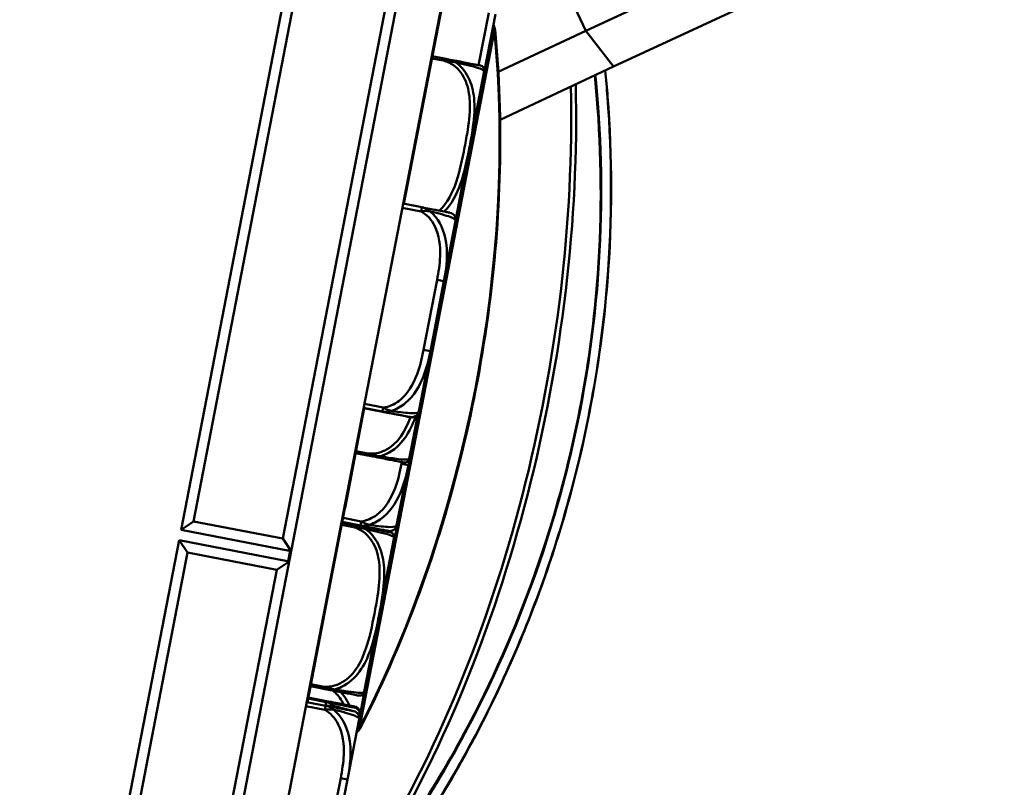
# Model space of a CAD drawing. Header units: inches. Extents: x 0.8 to 72.9, y -5.1 to 48.7.
# Tile 6 of 237: x 16.3 to 19.1, y 8.8 to 11. Entities that reach past the tile are written whole.
import ezdxf

# ---------------------------------------------------------------- set-up
doc = ezdxf.new("R2010")
doc.units = ezdxf.units.IN
doc.header["$MEASUREMENT"] = 0
for name, color, linetype, lineweight in [('Dimensions(ROSSANSI)', 7, 'Continuous', 25), ('Visible Edges(ROSSANSI)', 7, 'Continuous', 50), ('Visible Tangent Edges(ROSSANSI)', 7, 'Continuous', 50)]:
    doc.layers.add(name, color=color, linetype=linetype, lineweight=lineweight)
doc.styles.add('DEFAULT-ROSSANSI', font='arial.ttf')
doc.dimstyles.new('DEFAULT-ROSSANSI', dxfattribs={"dimtxt": 1, "dimasz": 0.098425, "dimexe": 0.125, "dimexo": 0.0625, "dimgap": 0.031496, "dimtad": 0, "dimtih": 1, "dimtoh": 1, "dimrnd": 1e-08, "dimzin": 0, "dimdsep": 46, "dimtxsty": 'DEFAULT-ROSSANSI', "dimcen": 0.09, "dimdle": 0.393701, "dimclrd": 7, "dimclre": 7, "dimclrt": 179, "dimadec": 0, "dimazin": 0, "dimtfac": 1, "dimtofl": 0, "dimtmove": 0, "dimatfit": 3, "dimfxl": 1, "dimtolj": 1, "dimtzin": 0, "dimlwd": 25, "dimlwe": 25, "dimarcsym": 0})

# ---------------------------------------------------------------- blocks, each defined once
blk = doc.blocks.new('*D6')
at = {"layer": 'Defpoints', "color": 0}
for p in [(14.5912, 23.6863), (11.2715, 7.8223), (16.4317, 7.8223)]:
    blk.add_point(p, dxfattribs=at)
at = {"layer": 'Dimensions(ROSSANSI)', "color": 7, "lineweight": 25}
for p, q in [((14.5287, 23.6863), (11.1465, 23.6863)), ((11.2715, 23.5879), (11.2715, 16.8785)), ((11.2715, 7.9208), (11.2715, 8.9022)), ((16.3692, 7.8223), (11.1465, 7.8223))]:
    blk.add_line(p, q, dxfattribs=at)
at = {"layer": 'Dimensions(ROSSANSI)', "color": 7}
for points in [[(11.2551, 23.5879), (11.2879, 23.5879), (11.2715, 23.6863)], [(11.2551, 7.9208), (11.2879, 7.9208), (11.2715, 7.8223)]]:
    blk.add_solid(points, dxfattribs=at)
at = {"layer": 'Dimensions(ROSSANSI)', "color": 179, "lineweight": 25, "insert": (10.6306, 8.9337), "char_height": 1, "attachment_point": 1, "rotation": 90, "style": 'DEFAULT-ROSSANSI'}
blk.add_mtext('\\A1;15.86 [402.9]', dxfattribs=at)
blk = doc.blocks.new('*D7')
at = {"layer": 'Defpoints', "color": 0}
for p in [(18.0183, 23.6826), (3.2881, 10.3653), (16.4317, 7.8223)]:
    blk.add_point(p, dxfattribs=at)
at = {"layer": 'Dimensions(ROSSANSI)', "color": 7, "lineweight": 25}
for p, q in [((17.9569, 23.6945), (6.1804, 25.9729)), ((6.2845, 25.8526), (4.9257, 18.8296)), ((3.3068, 10.4619), (4.6655, 17.4849)), ((16.3704, 7.8342), (3.1653, 10.3891))]:
    blk.add_line(p, q, dxfattribs=at)
at = {"layer": 'Dimensions(ROSSANSI)', "color": 7}
for points in [[(6.2684, 25.8557), (6.3006, 25.8494), (6.3032, 25.9492)], [(3.2907, 10.4651), (3.3229, 10.4588), (3.2881, 10.3653)]]:
    blk.add_solid(points, dxfattribs=at)
at = {"layer": 'Dimensions(ROSSANSI)', "color": 179, "lineweight": 25, "insert": (0.8389, 18.7981), "char_height": 1, "attachment_point": 1, "style": 'DEFAULT-ROSSANSI'}
blk.add_mtext('\\A1;15.87 [403.2]', dxfattribs=at)
blk = doc.blocks.new('*D9')
at = {"layer": 'Defpoints', "color": 0}
for p in [(20.9572, 23.5647), (16.7247, 7.3336), (21.5914, 5.2728)]:
    blk.add_point(p, dxfattribs=at)
at = {"layer": 'Dimensions(ROSSANSI)', "color": 7, "lineweight": 25}
for p, q in [((21.0148, 23.5403), (28.1781, 20.5071)), ((28.0246, 20.4652), (24.0396, 11.0543)), ((21.6298, 5.3634), (23.4702, 9.7096)), ((16.7823, 7.3092), (21.7065, 5.2241))]:
    blk.add_line(p, q, dxfattribs=at)
at = {"layer": 'Dimensions(ROSSANSI)', "color": 7}
for points in [[(28.0095, 20.4716), (28.0397, 20.4588), (28.063, 20.5558)], [(21.6147, 5.3698), (21.6449, 5.357), (21.5914, 5.2728)]]:
    blk.add_solid(points, dxfattribs=at)
at = {"layer": 'Dimensions(ROSSANSI)', "color": 179, "lineweight": 25, "insert": (19.7982, 11.0228), "char_height": 1, "attachment_point": 1, "style": 'DEFAULT-ROSSANSI'}
blk.add_mtext('\\A1;16.60 [421.6]', dxfattribs=at)
blk = doc.blocks.new('*D12')
at = {"layer": 'Defpoints', "color": 0}
for p in [(20.3257, 29.7563), (14.3874, 23.4825), (20.8786, 23.3789), (14.3874, 8.0496)]:
    blk.add_point(p, dxfattribs=at)
at = {"layer": 'Dimensions(ROSSANSI)', "color": 7, "lineweight": 25}
for p, q in [((14.3874, 23.545), (14.3874, 30.679)), ((20.9029, 23.4365), (23.2112, 28.8877))]:
    blk.add_line(p, q, dxfattribs=at)
for start, end in [(81.16585, 89.74941), (67.30059, 75.85919)]:
    blk.add_arc((14.3874, 8.0496), 22.5044, start, end, dxfattribs=at)
at = {"layer": 'Dimensions(ROSSANSI)', "color": 7}
for points in [[(14.4858, 30.5373), (14.4859, 30.5702), (14.3874, 30.554)], [(23.0782, 28.8259), (23.0654, 28.7957), (23.1625, 28.7726)]]:
    blk.add_solid(points, dxfattribs=at)
at = {"layer": 'Dimensions(ROSSANSI)', "color": 179, "lineweight": 25, "insert": (17.875, 30.6151), "char_height": 1, "attachment_point": 1, "style": 'DEFAULT-ROSSANSI'}
blk.add_mtext('\\A1;23°', dxfattribs=at)
blk = doc.blocks.new('*D13')
at = {"layer": 'Defpoints', "color": 0}
for p in [(14.3874, 23.4825), (16.8244, 7.5198), (15.55, 3.9989), (14.3874, -5.0762)]:
    blk.add_point(p, dxfattribs=at)
at = {"layer": 'Dimensions(ROSSANSI)', "color": 7, "lineweight": 25}
for p, q in [((14.3874, 23.42), (14.3874, 3.9481)), ((16.8126, 7.4584), (16.1016, 3.7838))]:
    blk.add_line(p, q, dxfattribs=at)
for start, end in [(90, 91.37691), (79.66637, 89.38363)]:
    blk.add_arc((14.3874, -5.0762), 9.1493, start, end, dxfattribs=at)
at = {"layer": 'Dimensions(ROSSANSI)', "color": 7}
for points in [[(14.4857, 4.0561), (14.4859, 4.0889), (14.3874, 4.0731)], [(16.0316, 3.9408), (16.0256, 3.9085), (16.1253, 3.9065)]]:
    blk.add_solid(points, dxfattribs=at)
at = {"layer": 'Dimensions(ROSSANSI)', "color": 179, "lineweight": 25, "insert": (12.2684, 4.498), "char_height": 1, "attachment_point": 1, "style": 'DEFAULT-ROSSANSI'}
blk.add_mtext('\\A1;11°', dxfattribs=at)

msp = doc.modelspace()

# ---------------------------------------------------------------- linework, layer by layer
at = {"layer": 'Visible Edges(ROSSANSI)'}
for p, q in [((16.7017, 7.5436), (18.9287, 19.0541)), ((16.8244, 7.5198), (19.0514, 19.0304)), ((18.5949, 19.0028), (16.7596, 9.5167)), ((16.7947, 9.5405), (18.6186, 18.9676)), ((18.8719, 18.9186), (17.048, 9.4915)), ((17.553, 11.2752), (17.3918, 10.4418)), ((18.3493, 11.138), (17.9089, 10.9321)), ((18.4023, 11.0247), (17.9875, 10.8309)), ((17.6138, 10.7812), (17.6522, 10.9798)), ((17.6602, 10.8159), (17.9089, 10.9321)), ((17.5061, 10.8539), (17.4728, 10.8603)), ((17.6652, 10.6803), (17.9875, 10.8309)), ((17.5391, 10.3977), (17.6199, 10.8151)), ((17.5807, 10.6099), (17.6138, 10.7812)), ((17.4432, 10.4318), (17.3898, 10.4422)), ((17.5056, 10.222), (17.5388, 10.3933)), ((17.4672, 10.0234), (17.5056, 10.222)), ((17.4341, 9.8522), (17.4672, 10.0234)), ((17.2795, 9.8615), (17.2441, 9.6782)), ((17.2775, 9.8618), (17.331, 9.8515)), ((17.2777, 9.8624), (17.3311, 9.852)), ((17.4047, 9.7002), (17.434, 9.8516)), ((17.4083, 9.7214), (17.4326, 9.8474)), ((17.434, 9.8516), (17.4341, 9.8522)), ((17.2549, 9.7342), (17.2883, 9.7278)), ((17.2438, 9.6771), (17.2249, 9.579)), ((17.2419, 9.6775), (17.2438, 9.6771)), ((17.242, 9.6783), (17.244, 9.6779)), ((17.242, 9.6781), (17.244, 9.6777)), ((17.2421, 9.6786), (17.2441, 9.6782)), ((17.3715, 9.529), (17.4047, 9.7002)), ((17.2246, 9.5779), (17.1727, 9.3092)), ((17.2227, 9.5786), (17.2247, 9.5782)), ((17.2227, 9.5784), (17.2247, 9.578)), ((17.2227, 9.5783), (17.2246, 9.5779)), ((17.2228, 9.5787), (17.2247, 9.5783)), ((17.2229, 9.5793), (17.2249, 9.579)), ((16.7947, 9.5405), (16.7596, 9.5167)), ((17.048, 9.4915), (16.7947, 9.5405)), ((17.25, 9.5299), (17.2166, 9.5363)), ((17.2171, 9.5388), (17.2685, 9.5288)), ((16.7596, 9.5167), (17.0718, 9.4563)), ((16.7539, 9.4873), (16.3895, 7.604)), ((17.0661, 9.4269), (16.7539, 9.4873)), ((16.7539, 9.4873), (16.7776, 9.4521)), ((17.048, 9.4915), (17.0718, 9.4563)), ((17.2802, 9.0596), (17.3637, 9.4911)), ((16.4189, 7.5983), (16.7776, 9.4521)), ((16.7776, 9.4521), (17.0309, 9.4031)), ((17.0696, 9.4567), (17.0639, 9.4273)), ((17.0309, 9.4031), (17.0661, 9.4269)), ((17.0309, 9.4031), (16.6722, 7.5493)), ((17.1707, 9.3095), (17.1727, 9.3092)), ((17.1725, 9.3085), (17.1535, 9.2104)), ((17.1706, 9.3089), (17.1725, 9.3085)), ((17.1535, 9.2099), (17.1182, 9.0275)), ((17.1515, 9.2103), (17.1535, 9.2099)), ((17.1516, 9.2107), (17.1535, 9.2104)), ((17.1269, 9.0725), (17.1602, 9.066)), ((17.1716, 9.0277), (17.1201, 9.0376)), ((17.1721, 9.0306), (17.1207, 9.0406)), ((17.1716, 9.0277), (17.1721, 9.0306)), ((17.2677, 8.9921), (17.2774, 9.0423)), ((17.1696, 9.0175), (17.1162, 9.0279)), ((17.232, 8.8077), (17.2651, 8.979)), ((17.2651, 8.979), (17.2671, 8.9892)), ((17.2671, 8.9892), (17.2677, 8.9921)), ((17.1936, 8.6091), (17.232, 8.8077))]:
    msp.add_line(p, q, dxfattribs=at)
for centre, radius, start, end in [((17.6409, 10.9355), 0.01, 5.553, 17.157), ((17.6067, 10.8204), 0.0138, 355.5035, 79.05), ((17.4968, 10.829), 0.124, 354.922, 355.5035), ((17.5909, 10.8207), 0.0295, 349.05, 354.922), ((17.5614, 10.6137), 0.0197, 336.1636, 349.05), ((17.5194, 10.3971), 0.0197, 349.05, 79.05), ((17.4146, 9.8554), 0.0197, 259.05, 349.05), ((17.4147, 9.8559), 0.0197, 259.05, 349.05), ((17.394, 9.7213), 0.0138, 259.05, 342.5965), ((17.2888, 9.7543), 0.124, 342.5965, 343.178), ((17.3793, 9.727), 0.0295, 343.178, 349.05), ((17.3522, 9.5327), 0.0197, 259.05, 349.05), ((17.3505, 9.4964), 0.0138, 355.5035, 79.05), ((17.3347, 9.4967), 0.0295, 349.05, 354.922), ((17.2406, 9.505), 0.124, 354.922, 355.5035), ((17.2512, 9.0652), 0.0295, 343.178, 349.05), ((17.266, 9.0596), 0.0138, 259.05, 342.5965), ((17.2619, 9.0453), 0.0157, 349.05, 20.6947), ((17.1608, 9.0926), 0.124, 342.5965, 343.178), ((17.2458, 8.9827), 0.0197, 349.05, 79.05), ((17.2478, 8.9929), 0.0197, 349.05, 79.05), ((17.2483, 8.9958), 0.0197, 349.05, 79.05), ((17.258, 8.9562), 0.01, 320.943, 332.547)]:
    msp.add_arc(centre, radius, start, end, dxfattribs=at)
for points, knots in [([(17.2669, 8.9516), (17.3264, 9.0663), (17.3805, 9.1885), (17.4759, 9.4437), (17.5171, 9.5765), (17.5852, 9.8478), (17.6119, 9.9862), (17.65, 10.2633), (17.6613, 10.402), (17.668, 10.6743), (17.6634, 10.8079), (17.6509, 10.9365)], [1.0802358, 1.0802358, 1.0802358, 1.0802358, 1.27646, 1.27646, 1.4726842, 1.4726842, 1.6689084, 1.6689084, 1.8651326, 1.8651326, 2.0613568, 2.0613568, 2.0613568, 2.0613568]), ([(17.6093, 10.8339), (17.6092, 10.8339), (17.6091, 10.834), (17.6045, 10.8348), (17.5989, 10.8359), (17.585, 10.8386), (17.5516, 10.8451), (17.5384, 10.8476), (17.5225, 10.8507), (17.5061, 10.8539)], [1.0315402, 1.0315402, 1.0315402, 1.0315402, 1.2894252, 1.2894252, 1.2894252, 1.6107738, 1.6107738, 1.6107738, 1.7373496, 1.7373496, 1.7373496, 1.7373496]), ([(17.1352, 8.2701), (17.1919, 8.3336), (17.2475, 8.4009), (17.362, 8.5516), (17.4205, 8.636), (17.5322, 8.8151), (17.5853, 8.9098), (17.71, 9.1616), (17.7764, 9.3254), (17.8662, 9.6136), (17.8964, 9.7336), (17.9199, 9.8548), (17.9434, 9.9761), (17.96, 10.0987), (17.9843, 10.3996), (17.9837, 10.5764), (17.9686, 10.7705), (17.9664, 10.7953), (17.9639, 10.8199)], [0.205703, 0.205703, 0.205703, 0.205703, 1.01733, 1.01733, 1.924013, 1.924013, 2.830701, 2.830701, 4.215232, 4.215232, 5.153714, 5.153714, 5.153714, 6.092195, 6.092195, 7.476726, 7.476726, 7.680446, 7.680446, 7.680446, 7.680446]), ([(17.5232, 10.4164), (17.5228, 10.4164), (17.5223, 10.4166), (17.5184, 10.4173), (17.5134, 10.4183), (17.5031, 10.4203), (17.4825, 10.4242), (17.4719, 10.4263), (17.4584, 10.4289), (17.4432, 10.4318)], [0.2569537, 0.2569537, 0.2569537, 0.2569537, 0.4371919, 0.4371919, 0.4371919, 0.6739428, 0.6739428, 0.6739428, 0.7963818, 0.7963818, 0.7963818, 0.7963818]), ([(17.331, 9.8515), (17.3489, 9.848), (17.3644, 9.845), (17.3759, 9.8428), (17.3936, 9.8394), (17.4024, 9.8377), (17.4068, 9.8368), (17.4101, 9.8362), (17.4106, 9.8361), (17.4109, 9.836)], [-0.7968224, -0.7968224, -0.7968224, -0.7968224, -0.6514613, -0.6514613, -0.6514613, -0.427691, -0.427691, -0.427691, -0.2569517, -0.2569517, -0.2569517, -0.2569517]), ([(17.3311, 9.852), (17.349, 9.8486), (17.3645, 9.8456), (17.376, 9.8434), (17.3937, 9.8399), (17.4025, 9.8382), (17.4069, 9.8374), (17.4102, 9.8367), (17.4107, 9.8366), (17.411, 9.8366)], [-0.7968224, -0.7968224, -0.7968224, -0.7968224, -0.6514613, -0.6514613, -0.6514613, -0.427691, -0.427691, -0.427691, -0.2569517, -0.2569517, -0.2569517, -0.2569517]), ([(17.2883, 9.7278), (17.2985, 9.7258), (17.3086, 9.7238), (17.3179, 9.722), (17.3349, 9.7187), (17.3491, 9.716), (17.3594, 9.714), (17.3698, 9.712), (17.3766, 9.7107), (17.3811, 9.7098), (17.3875, 9.7086), (17.3896, 9.7082), (17.3906, 9.708), (17.3912, 9.7078), (17.3913, 9.7078), (17.3914, 9.7078)], [0.3257308, 0.3257308, 0.3257308, 0.3257308, 0.4047738, 0.4047738, 0.4047738, 0.5505317, 0.5505317, 0.5505317, 0.6962896, 0.6962896, 0.6962896, 0.9025977, 0.9025977, 0.9025977, 1.0315402, 1.0315402, 1.0315402, 1.0315402]), ([(17.3531, 9.5099), (17.353, 9.5099), (17.3529, 9.51), (17.3484, 9.5108), (17.3428, 9.5119), (17.3289, 9.5146), (17.2954, 9.5211), (17.2822, 9.5236), (17.2663, 9.5267), (17.25, 9.5299)], [1.0315402, 1.0315402, 1.0315402, 1.0315402, 1.2894252, 1.2894252, 1.2894252, 1.6107738, 1.6107738, 1.6107738, 1.7373496, 1.7373496, 1.7373496, 1.7373496]), ([(17.2685, 9.5288), (17.2865, 9.5254), (17.302, 9.5224), (17.3135, 9.5201), (17.3311, 9.5167), (17.34, 9.515), (17.3443, 9.5142), (17.3477, 9.5135), (17.3481, 9.5134), (17.3485, 9.5134)], [-0.7968224, -0.7968224, -0.7968224, -0.7968224, -0.6514613, -0.6514613, -0.6514613, -0.427691, -0.427691, -0.427691, -0.2569517, -0.2569517, -0.2569517, -0.2569517]), ([(17.1602, 9.066), (17.1704, 9.0641), (17.1806, 9.0621), (17.1899, 9.0603), (17.2069, 9.057), (17.221, 9.0543), (17.2314, 9.0523), (17.2418, 9.0503), (17.2486, 9.049), (17.2531, 9.0481), (17.2595, 9.0468), (17.2616, 9.0464), (17.2626, 9.0462), (17.2632, 9.0461), (17.2633, 9.0461), (17.2634, 9.0461)], [0.3257308, 0.3257308, 0.3257308, 0.3257308, 0.4047738, 0.4047738, 0.4047738, 0.5505317, 0.5505317, 0.5505317, 0.6962896, 0.6962896, 0.6962896, 0.9025977, 0.9025977, 0.9025977, 1.0315402, 1.0315402, 1.0315402, 1.0315402]), ([(17.2521, 9.0152), (17.2507, 9.0154), (17.2487, 9.0158), (17.2086, 9.0236), (17.1817, 9.0288), (17.1721, 9.0306)], [0.2569537, 0.2569537, 0.2569537, 0.2569537, 0.5651984, 0.7193207, 0.7963818, 0.7963818, 0.7963818, 0.7963818]), ([(17.2495, 9.0021), (17.2492, 9.0021), (17.2486, 9.0022), (17.2448, 9.003), (17.2398, 9.0039), (17.2295, 9.0059), (17.2089, 9.0099), (17.1982, 9.012), (17.1848, 9.0146), (17.1696, 9.0175)], [0.2569537, 0.2569537, 0.2569537, 0.2569537, 0.4371919, 0.4371919, 0.4371919, 0.6739428, 0.6739428, 0.6739428, 0.7963818, 0.7963818, 0.7963818, 0.7963818]), ([(17.2515, 9.0122), (17.2511, 9.0123), (17.2506, 9.0124), (17.2468, 9.0131), (17.2417, 9.0141), (17.2314, 9.0161), (17.2108, 9.0201), (17.2002, 9.0222), (17.1868, 9.0247), (17.1716, 9.0277)], [0.2569537, 0.2569537, 0.2569537, 0.2569537, 0.4371919, 0.4371919, 0.4371919, 0.6739428, 0.6739428, 0.6739428, 0.7963818, 0.7963818, 0.7963818, 0.7963818])]:
    msp.add_open_spline(points, degree=3, knots=knots, dxfattribs=at)
for points, degree in [([(17.6505, 10.9384), (17.6492, 10.9426), (17.6479, 10.9467), (17.6466, 10.9508)], 3), ([(17.2439, 9.6775), (17.2439, 9.6774), (17.2438, 9.6771)], 2), ([(17.244, 9.6777), (17.2439, 9.6776), (17.2439, 9.6775)], 2), ([(17.2441, 9.6782), (17.244, 9.6781), (17.244, 9.6779)], 2), ([(17.244, 9.6779), (17.244, 9.6778), (17.244, 9.6777)], 2), ([(17.2247, 9.578), (17.2247, 9.578), (17.2246, 9.5779)], 2), ([(17.2249, 9.579), (17.2248, 9.5785), (17.2247, 9.5783)], 2), ([(17.2247, 9.5783), (17.2247, 9.5782), (17.2247, 9.5782)], 2), ([(17.2247, 9.5782), (17.2247, 9.5781), (17.2247, 9.578)], 2), ([(17.1727, 9.3092), (17.1726, 9.3089), (17.1725, 9.3085)], 2), ([(17.1535, 9.2104), (17.1535, 9.2101), (17.1535, 9.2099)], 2), ([(17.2576, 8.9399), (17.2603, 8.9433), (17.263, 8.9466), (17.2657, 8.9499)], 3)]:
    msp.add_open_spline(points, degree=degree, dxfattribs=at)
at = {"layer": 'Visible Tangent Edges(ROSSANSI)'}
for p, q in [((17.8454, 11.068), (17.9089, 10.9321)), ((17.6329, 10.9835), (17.6042, 10.8349)), ((17.6455, 10.9346), (17.2626, 8.9553)), ((17.2661, 8.9547), (17.6491, 10.9339)), ((17.6491, 10.9339), (17.6455, 10.9346)), ((17.9089, 10.9321), (17.9875, 10.8309)), ((17.4716, 10.8545), (17.505, 10.8481)), ((17.505, 10.8481), (17.5061, 10.8539)), ((17.5391, 10.3984), (17.6203, 10.8181)), ((17.6133, 10.7813), (17.6138, 10.7812)), ((17.3876, 10.4306), (17.441, 10.4202)), ((17.441, 10.4202), (17.4432, 10.4318)), ((17.4863, 10.2258), (17.4479, 10.0272)), ((17.4863, 10.2258), (17.5056, 10.222)), ((17.4479, 10.0272), (17.4672, 10.0234)), ((17.3333, 9.8636), (17.2799, 9.874)), ((17.331, 9.8515), (17.3311, 9.852)), ((17.3311, 9.852), (17.3333, 9.8636)), ((17.4075, 9.7184), (17.4324, 9.8468)), ((17.2894, 9.7336), (17.256, 9.74)), ((17.2883, 9.7278), (17.2894, 9.7336)), ((17.3863, 9.7088), (17.3853, 9.704)), ((17.3853, 9.704), (17.4047, 9.7002)), ((17.242, 9.6779), (17.2439, 9.6775)), ((17.2708, 9.5404), (17.2193, 9.5504)), ((17.2225, 9.5352), (17.223, 9.5377)), ((17.2685, 9.5288), (17.2708, 9.5404)), ((17.2155, 9.5305), (17.2489, 9.5241)), ((17.2489, 9.5241), (17.25, 9.5299)), ((17.2932, 9.5241), (17.2927, 9.5216)), ((17.2973, 9.5207), (17.2978, 9.5232)), ((17.2795, 9.0567), (17.3641, 9.4941)), ((17.1614, 9.0718), (17.128, 9.0783)), ((17.1602, 9.066), (17.1614, 9.0718)), ((17.2015, 9.0502), (17.2015, 9.0502)), ((17.2054, 9.0458), (17.2054, 9.0458)), ((17.1139, 9.0163), (17.1674, 9.0059)), ((17.1674, 9.0059), (17.1696, 9.0175)), ((17.1696, 9.0175), (17.1716, 9.0277)), ((17.2626, 8.9553), (17.2661, 8.9547)), ((17.2127, 8.8115), (17.1742, 8.6128)), ((17.2127, 8.8115), (17.232, 8.8077))]:
    msp.add_line(p, q, dxfattribs=at)
for start, end in [(17.157, 17.2712), (320.8288, 320.943)]:
    msp.add_arc((15.6012, 10.3035), 2.1395, start, end, dxfattribs=at)
for centre, major_axis, ratio, start_param, end_param in [((16.4298, 10.1431), (-0.4064, -2.1006), 0.5547, 1.080236, 2.061357), ((17.6409, 10.9355), (0.00955, 0.00295), 0.244484, 5.141663, 6.283185), ((17.6409, 10.9355), (0.00995, 0.00097), 0.391996, 5.635983, 6.283185), ((16.4543, 10.1384), (-0.4653, -2.4049), 0.5547, 0.976398, 1.943694), ((16.4625, 10.1368), (0.4672, 2.4148), 0.5547, 4.11799, 5.087608), ((17.258, 8.9562), (0.00777, -0.0063), 0.244484, 0, 1.141522), ((17.258, 8.9562), (0.00887, -0.00461), 0.391996, 0, 0.647202)]:
    msp.add_ellipse(centre, major_axis=major_axis, ratio=ratio, start_param=start_param, end_param=end_param, dxfattribs=at)
for points, knots in [([(17.505, 10.8481), (17.5151, 10.8455), (17.5248, 10.8409), (17.5332, 10.8348), (17.5487, 10.8235), (17.5602, 10.8071), (17.5675, 10.7893), (17.5748, 10.7714), (17.5781, 10.7522), (17.5791, 10.7331), (17.5805, 10.706), (17.5774, 10.6788), (17.5733, 10.652), (17.5707, 10.6353), (17.5676, 10.6186), (17.5644, 10.602), (17.558, 10.5688), (17.5513, 10.5356), (17.5404, 10.5034), (17.5302, 10.4733), (17.5152, 10.4431), (17.4923, 10.422)], [0.325731, 0.325731, 0.325731, 0.325731, 0.404774, 0.404774, 0.404774, 0.550532, 0.550532, 0.550532, 0.69629, 0.69629, 0.69629, 0.902598, 0.902598, 0.902598, 1.03154, 1.03154, 1.03154, 1.289425, 1.289425, 1.289425, 1.529846, 1.529846, 1.529846, 1.529846]), ([(17.505, 10.8481), (17.507, 10.8478), (17.509, 10.8475), (17.5128, 10.8471), (17.5146, 10.8469), (17.5176, 10.8466), (17.5187, 10.8465), (17.5206, 10.8463), (17.5213, 10.8462), (17.5235, 10.846), (17.525, 10.8458), (17.5288, 10.8452), (17.5312, 10.8448), (17.5355, 10.8439), (17.5376, 10.8434), (17.5395, 10.8428)], [-0.0844808, -0.0844808, -0.0844808, -0.0844808, -0.06943799, -0.06943799, -0.05587828, -0.05587828, -0.04740346, -0.04740346, -0.04210669, -0.04210669, -0.03151317, -0.03151317, -0.01456352, -0.01456352, 0.00026741, 0.00026741, 0.00026741, 0.00026741]), ([(17.5395, 10.8428), (17.5377, 10.8439), (17.5357, 10.845), (17.5316, 10.8469), (17.5293, 10.8478), (17.5257, 10.8492), (17.5242, 10.8496), (17.5221, 10.8502), (17.5214, 10.8505), (17.5196, 10.851), (17.5185, 10.8512), (17.5156, 10.852), (17.5138, 10.8523), (17.51, 10.8531), (17.5081, 10.8535), (17.5061, 10.8539)], [-0.00026741, -0.00026741, -0.00026741, -0.00026741, 0.01456352, 0.01456352, 0.03151317, 0.03151317, 0.04210669, 0.04210669, 0.04740346, 0.04740346, 0.05587828, 0.05587828, 0.06943799, 0.06943799, 0.0844808, 0.0844808, 0.0844808, 0.0844808]), ([(17.9634, 10.8196), (17.9659, 10.7947), (17.9682, 10.7697), (17.9832, 10.5755), (17.9838, 10.3989), (17.9596, 10.0984), (17.9429, 9.976), (17.9195, 9.8549), (17.8961, 9.7338), (17.8658, 9.614), (17.7762, 9.3262), (17.7099, 9.1626), (17.5854, 8.9112), (17.5324, 8.8166), (17.421, 8.6377), (17.3626, 8.5534), (17.2483, 8.4029), (17.1927, 8.3358), (17.1361, 8.2723)], [-7.683361, -7.683361, -7.683361, -7.683361, -7.476726, -7.476726, -6.092195, -6.092195, -5.153714, -5.153714, -5.153714, -4.215232, -4.215232, -2.830701, -2.830701, -1.924013, -1.924013, -1.01733, -1.01733, -0.205703, -0.205703, -0.205703, -0.205703]), ([(17.5059, 10.4192), (17.5281, 10.4412), (17.5429, 10.4705), (17.5529, 10.4991), (17.5646, 10.5324), (17.5714, 10.5659), (17.5778, 10.5994), (17.5811, 10.6161), (17.5841, 10.6329), (17.5867, 10.6499), (17.5908, 10.6771), (17.5938, 10.7052), (17.5918, 10.7337), (17.5904, 10.7539), (17.5865, 10.7744), (17.5781, 10.7936), (17.5698, 10.8127), (17.5569, 10.8305), (17.5395, 10.8428)], [-1.510699, -1.510699, -1.510699, -1.510699, -1.289425, -1.289425, -1.289425, -1.03154, -1.03154, -1.03154, -0.902598, -0.902598, -0.902598, -0.69629, -0.69629, -0.69629, -0.550532, -0.550532, -0.550532, -0.405761, -0.405761, -0.405761, -0.405761]), ([(17.5395, 10.8428), (17.5456, 10.8415), (17.5514, 10.8402), (17.5569, 10.839), (17.5943, 10.8307), (17.6095, 10.8256), (17.6155, 10.8227), (17.6203, 10.8203), (17.6204, 10.8193), (17.6204, 10.8193)], [-1.6573193, -1.6573193, -1.6573193, -1.6573193, -1.6107738, -1.6107738, -1.6107738, -1.2894252, -1.2894252, -1.2894252, -1.0315402, -1.0315402, -1.0315402, -1.0315402]), ([(17.934, 10.8059), (17.9371, 10.7757), (17.9398, 10.7452), (17.954, 10.5523), (17.9541, 10.383), (17.9305, 10.0945), (17.9144, 9.9767), (17.8919, 9.8603), (17.8693, 9.7438), (17.8403, 9.6286), (17.7546, 9.3521), (17.6914, 9.195), (17.5719, 8.9513), (17.5203, 8.8585), (17.4119, 8.683), (17.3551, 8.6003), (17.2477, 8.4577), (17.1977, 8.3963), (17.1468, 8.338)], [2.4836, 2.4836, 2.4836, 2.4836, 2.735767, 2.735767, 4.066581, 4.066581, 4.970623, 4.970623, 4.970623, 5.874664, 5.874664, 7.205478, 7.205478, 8.095734, 8.095734, 8.985984, 8.985984, 9.724261, 9.724261, 9.724261, 9.724261]), ([(17.1471, 8.3352), (17.1981, 8.3936), (17.2481, 8.4551), (17.3556, 8.5979), (17.4125, 8.6808), (17.5211, 8.8566), (17.5727, 8.9496), (17.6923, 9.1937), (17.7557, 9.351), (17.8415, 9.628), (17.8705, 9.7434), (17.8931, 9.86), (17.9157, 9.9767), (17.9318, 10.0946), (17.9554, 10.3836), (17.9554, 10.5532), (17.9412, 10.7462), (17.9385, 10.7765), (17.9355, 10.8066)], [-9.724261, -9.724261, -9.724261, -9.724261, -8.985984, -8.985984, -8.095734, -8.095734, -7.205478, -7.205478, -5.874664, -5.874664, -4.970623, -4.970623, -4.970623, -4.066581, -4.066581, -2.735767, -2.735767, -2.485284, -2.485284, -2.485284, -2.485284]), ([(17.4666, 10.4203), (17.4654, 10.4214), (17.4641, 10.4225), (17.4612, 10.4245), (17.4597, 10.4255), (17.4571, 10.4269), (17.4561, 10.4274), (17.4546, 10.4281), (17.4541, 10.4283), (17.4529, 10.4289), (17.4521, 10.4292), (17.45, 10.43), (17.4487, 10.4305), (17.446, 10.4312), (17.4446, 10.4316), (17.4432, 10.4318)], [-0.00023197, -0.00023197, -0.00023197, -0.00023197, 0.00913095, 0.00913095, 0.01983142, 0.01983142, 0.02651922, 0.02651922, 0.02986312, 0.02986312, 0.03521335, 0.03521335, 0.04377373, 0.04377373, 0.0532704, 0.0532704, 0.0532704, 0.0532704]), ([(17.441, 10.4202), (17.4425, 10.4205), (17.444, 10.4207), (17.4469, 10.4211), (17.4483, 10.4212), (17.4505, 10.4213), (17.4514, 10.4214), (17.4528, 10.4214), (17.4534, 10.4215), (17.455, 10.4215), (17.4561, 10.4215), (17.4589, 10.4214), (17.4606, 10.4212), (17.4638, 10.4209), (17.4652, 10.4206), (17.4666, 10.4203)], [-0.0532704, -0.0532704, -0.0532704, -0.0532704, -0.04377373, -0.04377373, -0.03521335, -0.03521335, -0.02986312, -0.02986312, -0.02651922, -0.02651922, -0.01983142, -0.01983142, -0.00913095, -0.00913095, 0.00023197, 0.00023197, 0.00023197, 0.00023197]), ([(17.441, 10.4202), (17.4578, 10.4111), (17.471, 10.3959), (17.4796, 10.3787), (17.4928, 10.3523), (17.4961, 10.322), (17.4949, 10.2926), (17.4941, 10.2702), (17.4906, 10.2478), (17.4863, 10.2258)], [-0.7968224, -0.7968224, -0.7968224, -0.7968224, -0.6514613, -0.6514613, -0.6514613, -0.427691, -0.427691, -0.427691, -0.2569517, -0.2569517, -0.2569517, -0.2569517]), ([(17.4666, 10.4203), (17.4792, 10.4174), (17.4908, 10.4145), (17.5199, 10.4063), (17.53, 10.4021), (17.5384, 10.3965), (17.5394, 10.3946), (17.5388, 10.3933)], [-0.7478145, -0.7478145, -0.7478145, -0.7478145, -0.6493253, -0.6493253, -0.427691, -0.427691, -0.2569537, -0.2569537, -0.2569537, -0.2569537]), ([(17.5056, 10.222), (17.5135, 10.2618), (17.5187, 10.3039), (17.5026, 10.3739), (17.4891, 10.4014), (17.4666, 10.4203)], [0.2569517, 0.2569517, 0.2569517, 0.2569517, 0.5559983, 0.5559983, 0.7482818, 0.7482818, 0.7482818, 0.7482818]), ([(17.4479, 10.0272), (17.4434, 10.0039), (17.4379, 9.9806), (17.4297, 9.9584), (17.4188, 9.9292), (17.4026, 9.9009), (17.3776, 9.8821), (17.3647, 9.8723), (17.3494, 9.8655), (17.3333, 9.8636)], [0.2569537, 0.2569537, 0.2569537, 0.2569537, 0.4371919, 0.4371919, 0.4371919, 0.6739428, 0.6739428, 0.6739428, 0.7963818, 0.7963818, 0.7963818, 0.7963818]), ([(17.3571, 9.854), (17.3712, 9.8591), (17.3848, 9.8666), (17.4214, 9.8973), (17.4379, 9.9264), (17.4574, 9.9779), (17.4631, 10.0004), (17.4672, 10.0234)], [-0.7478145, -0.7478145, -0.7478145, -0.7478145, -0.6493253, -0.6493253, -0.427691, -0.427691, -0.2569537, -0.2569537, -0.2569537, -0.2569537]), ([(17.331, 9.8515), (17.3324, 9.8512), (17.3338, 9.851), (17.3362, 9.8508), (17.3371, 9.8507), (17.3381, 9.8507)], [-0.0532704, -0.0532704, -0.0532704, -0.0532704, -0.04377373, -0.04377373, -0.03761135, -0.03761135, -0.03761135, -0.03761135]), ([(17.3311, 9.852), (17.3325, 9.8518), (17.3339, 9.8516), (17.3367, 9.8513), (17.338, 9.8512), (17.3402, 9.8512), (17.3411, 9.8512), (17.3425, 9.8512), (17.343, 9.8513), (17.3447, 9.8514), (17.3458, 9.8515), (17.3487, 9.8518), (17.3505, 9.8522), (17.3539, 9.853), (17.3555, 9.8534), (17.3571, 9.854)], [-0.0532704, -0.0532704, -0.0532704, -0.0532704, -0.04377373, -0.04377373, -0.03521335, -0.03521335, -0.02986312, -0.02986312, -0.02651922, -0.02651922, -0.01983142, -0.01983142, -0.00913095, -0.00913095, 0.00023197, 0.00023197, 0.00023197, 0.00023197]), ([(17.3571, 9.854), (17.3556, 9.8543), (17.3542, 9.8546), (17.3511, 9.8554), (17.3495, 9.8559), (17.3468, 9.8569), (17.3458, 9.8573), (17.3443, 9.8579), (17.3438, 9.8581), (17.3425, 9.8587), (17.3417, 9.8591), (17.3397, 9.86), (17.3385, 9.8607), (17.3359, 9.8621), (17.3346, 9.8628), (17.3333, 9.8636)], [-0.00023197, -0.00023197, -0.00023197, -0.00023197, 0.00913095, 0.00913095, 0.01983142, 0.01983142, 0.02651922, 0.02651922, 0.02986312, 0.02986312, 0.03521335, 0.03521335, 0.04377373, 0.04377373, 0.0532704, 0.0532704, 0.0532704, 0.0532704]), ([(17.4341, 9.8522), (17.4338, 9.8498), (17.4303, 9.8471), (17.4009, 9.8481), (17.3825, 9.85), (17.3571, 9.854)], [0.2569517, 0.2569517, 0.2569517, 0.2569517, 0.5559983, 0.5559983, 0.7482818, 0.7482818, 0.7482818, 0.7482818]), ([(17.4105, 9.8361), (17.3968, 9.7976), (17.3748, 9.7597), (17.3381, 9.7419), (17.323, 9.7345), (17.3059, 9.7313), (17.2894, 9.7336)], [1.3027528, 1.3027528, 1.3027528, 1.3027528, 1.6107738, 1.6107738, 1.6107738, 1.7373496, 1.7373496, 1.7373496, 1.7373496]), ([(17.3234, 9.7256), (17.33, 9.7272), (17.3365, 9.7295), (17.3427, 9.7324), (17.3856, 9.7522), (17.4102, 9.7953), (17.4248, 9.8369), (17.425, 9.8376), (17.4253, 9.8383), (17.4255, 9.839)], [-1.6573193, -1.6573193, -1.6573193, -1.6573193, -1.6107738, -1.6107738, -1.6107738, -1.2894252, -1.2894252, -1.2894252, -1.2839674, -1.2839674, -1.2839674, -1.2839674]), ([(17.3234, 9.7256), (17.3213, 9.7258), (17.3193, 9.7261), (17.3149, 9.7268), (17.3125, 9.7274), (17.3088, 9.7283), (17.3074, 9.7286), (17.3052, 9.7292), (17.3045, 9.7294), (17.3027, 9.7299), (17.3016, 9.7302), (17.2987, 9.7311), (17.2969, 9.7316), (17.2932, 9.7326), (17.2913, 9.7331), (17.2894, 9.7336)], [-0.00026741, -0.00026741, -0.00026741, -0.00026741, 0.01456352, 0.01456352, 0.03151317, 0.03151317, 0.04210669, 0.04210669, 0.04740346, 0.04740346, 0.05587828, 0.05587828, 0.06943799, 0.06943799, 0.0844808, 0.0844808, 0.0844808, 0.0844808]), ([(17.3853, 9.704), (17.3809, 9.6807), (17.3754, 9.6574), (17.3671, 9.6352), (17.3563, 9.606), (17.3401, 9.5777), (17.3151, 9.5589), (17.3021, 9.5491), (17.2869, 9.5423), (17.2708, 9.5404)], [0.2569537, 0.2569537, 0.2569537, 0.2569537, 0.4371919, 0.4371919, 0.4371919, 0.6739428, 0.6739428, 0.6739428, 0.7963818, 0.7963818, 0.7963818, 0.7963818]), ([(17.2883, 9.7278), (17.2902, 9.7274), (17.2922, 9.727), (17.2959, 9.7263), (17.2977, 9.726), (17.3007, 9.7256), (17.3018, 9.7255), (17.3037, 9.7253), (17.3044, 9.7252), (17.3066, 9.725), (17.3081, 9.7249), (17.312, 9.7247), (17.3145, 9.7247), (17.3191, 9.725), (17.3212, 9.7252), (17.3234, 9.7256)], [-0.0844808, -0.0844808, -0.0844808, -0.0844808, -0.06943799, -0.06943799, -0.05587828, -0.05587828, -0.04740346, -0.04740346, -0.04210669, -0.04210669, -0.03151317, -0.03151317, -0.01456352, -0.01456352, 0.00026741, 0.00026741, 0.00026741, 0.00026741]), ([(17.4072, 9.7172), (17.4072, 9.7172), (17.4069, 9.717), (17.4062, 9.7167), (17.4049, 9.7163), (17.4024, 9.7156), (17.3949, 9.7159), (17.3896, 9.716), (17.3819, 9.7167), (17.37, 9.7182), (17.3583, 9.7198), (17.3424, 9.7223), (17.3234, 9.7256)], [-1.0315402, -1.0315402, -1.0315402, -1.0315402, -0.9025977, -0.9025977, -0.9025977, -0.6962896, -0.6962896, -0.6962896, -0.5505317, -0.5505317, -0.5505317, -0.4057611, -0.4057611, -0.4057611, -0.4057611]), ([(17.2945, 9.5308), (17.3087, 9.5358), (17.3222, 9.5434), (17.3589, 9.5741), (17.3754, 9.6032), (17.3949, 9.6547), (17.4006, 9.6772), (17.4047, 9.7002)], [-0.7478145, -0.7478145, -0.7478145, -0.7478145, -0.6493253, -0.6493253, -0.427691, -0.427691, -0.2569537, -0.2569537, -0.2569537, -0.2569537]), ([(17.2945, 9.5308), (17.2931, 9.531), (17.2917, 9.5314), (17.2886, 9.5322), (17.2869, 9.5327), (17.2843, 9.5337), (17.2833, 9.5341), (17.2818, 9.5347), (17.2813, 9.5349), (17.28, 9.5355), (17.2792, 9.5359), (17.2772, 9.5368), (17.2759, 9.5375), (17.2734, 9.5389), (17.2721, 9.5396), (17.2708, 9.5404)], [-0.00023197, -0.00023197, -0.00023197, -0.00023197, 0.00913095, 0.00913095, 0.01983142, 0.01983142, 0.02651922, 0.02651922, 0.02986312, 0.02986312, 0.03521335, 0.03521335, 0.04377373, 0.04377373, 0.0532704, 0.0532704, 0.0532704, 0.0532704]), ([(17.2489, 9.5241), (17.2589, 9.5215), (17.2686, 9.5169), (17.277, 9.5108), (17.2925, 9.4995), (17.304, 9.4831), (17.3113, 9.4653), (17.3186, 9.4474), (17.3219, 9.4282), (17.3229, 9.4091), (17.3244, 9.382), (17.3213, 9.3548), (17.3171, 9.328), (17.3145, 9.3113), (17.3115, 9.2946), (17.3082, 9.278), (17.3018, 9.2448), (17.2952, 9.2116), (17.2843, 9.1794), (17.2707, 9.1392), (17.2484, 9.0988), (17.2101, 9.0802), (17.195, 9.0728), (17.1779, 9.0696), (17.1614, 9.0718)], [0.325731, 0.325731, 0.325731, 0.325731, 0.404774, 0.404774, 0.404774, 0.550532, 0.550532, 0.550532, 0.69629, 0.69629, 0.69629, 0.902598, 0.902598, 0.902598, 1.03154, 1.03154, 1.03154, 1.289425, 1.289425, 1.289425, 1.610774, 1.610774, 1.610774, 1.73735, 1.73735, 1.73735, 1.73735]), ([(17.1954, 9.0639), (17.202, 9.0655), (17.2085, 9.0678), (17.2147, 9.0706), (17.2576, 9.0905), (17.2822, 9.1336), (17.2968, 9.1751), (17.3085, 9.2084), (17.3152, 9.2419), (17.3217, 9.2754), (17.3249, 9.2921), (17.328, 9.3089), (17.3305, 9.3259), (17.3347, 9.3531), (17.3377, 9.3812), (17.3357, 9.4097), (17.3343, 9.4299), (17.3303, 9.4504), (17.3219, 9.4696), (17.3136, 9.4887), (17.3007, 9.5065), (17.2834, 9.5188)], [-1.657319, -1.657319, -1.657319, -1.657319, -1.610774, -1.610774, -1.610774, -1.289425, -1.289425, -1.289425, -1.03154, -1.03154, -1.03154, -0.902598, -0.902598, -0.902598, -0.69629, -0.69629, -0.69629, -0.550532, -0.550532, -0.550532, -0.405761, -0.405761, -0.405761, -0.405761]), ([(17.2489, 9.5241), (17.2508, 9.5238), (17.2528, 9.5235), (17.2566, 9.5231), (17.2584, 9.5229), (17.2614, 9.5226), (17.2626, 9.5225), (17.2645, 9.5223), (17.2652, 9.5222), (17.2674, 9.522), (17.2688, 9.5218), (17.2727, 9.5212), (17.275, 9.5208), (17.2794, 9.5199), (17.2814, 9.5194), (17.2834, 9.5188)], [-0.0844808, -0.0844808, -0.0844808, -0.0844808, -0.06943799, -0.06943799, -0.05587828, -0.05587828, -0.04740346, -0.04740346, -0.04210669, -0.04210669, -0.03151317, -0.03151317, -0.01456352, -0.01456352, 0.00026741, 0.00026741, 0.00026741, 0.00026741]), ([(17.2834, 9.5188), (17.2815, 9.5199), (17.2796, 9.521), (17.2754, 9.5229), (17.2732, 9.5239), (17.2695, 9.5252), (17.2681, 9.5256), (17.266, 9.5263), (17.2653, 9.5265), (17.2634, 9.527), (17.2623, 9.5272), (17.2594, 9.528), (17.2576, 9.5283), (17.2539, 9.5291), (17.2519, 9.5295), (17.25, 9.5299)], [-0.00026741, -0.00026741, -0.00026741, -0.00026741, 0.01456352, 0.01456352, 0.03151317, 0.03151317, 0.04210669, 0.04210669, 0.04740346, 0.04740346, 0.05587828, 0.05587828, 0.06943799, 0.06943799, 0.0844808, 0.0844808, 0.0844808, 0.0844808]), ([(17.2685, 9.5288), (17.2699, 9.5286), (17.2714, 9.5284), (17.2741, 9.5281), (17.2755, 9.528), (17.2777, 9.528), (17.2785, 9.528), (17.28, 9.528), (17.2805, 9.528), (17.2821, 9.5282), (17.2833, 9.5283), (17.2862, 9.5286), (17.288, 9.529), (17.2914, 9.5298), (17.293, 9.5302), (17.2945, 9.5308)], [-0.0532704, -0.0532704, -0.0532704, -0.0532704, -0.04377373, -0.04377373, -0.03521335, -0.03521335, -0.02986312, -0.02986312, -0.02651922, -0.02651922, -0.01983142, -0.01983142, -0.00913095, -0.00913095, 0.00023197, 0.00023197, 0.00023197, 0.00023197]), ([(17.2834, 9.5188), (17.2895, 9.5175), (17.2953, 9.5162), (17.3007, 9.515), (17.3381, 9.5067), (17.3534, 9.5016), (17.3594, 9.4987), (17.3642, 9.4963), (17.3642, 9.4953), (17.3642, 9.4953)], [-1.6573193, -1.6573193, -1.6573193, -1.6573193, -1.6107738, -1.6107738, -1.6107738, -1.2894252, -1.2894252, -1.2894252, -1.0315402, -1.0315402, -1.0315402, -1.0315402]), ([(17.3715, 9.529), (17.3712, 9.5266), (17.3678, 9.5239), (17.3383, 9.5249), (17.3199, 9.5268), (17.2945, 9.5308)], [0.2569517, 0.2569517, 0.2569517, 0.2569517, 0.5559983, 0.5559983, 0.7482818, 0.7482818, 0.7482818, 0.7482818]), ([(17.1602, 9.066), (17.1622, 9.0657), (17.1641, 9.0653), (17.1679, 9.0646), (17.1697, 9.0643), (17.1727, 9.0639), (17.1738, 9.0637), (17.1757, 9.0635), (17.1764, 9.0635), (17.1786, 9.0632), (17.1801, 9.0631), (17.184, 9.063), (17.1864, 9.063), (17.191, 9.0633), (17.1932, 9.0635), (17.1954, 9.0639)], [-0.0844808, -0.0844808, -0.0844808, -0.0844808, -0.06943799, -0.06943799, -0.05587828, -0.05587828, -0.04740346, -0.04740346, -0.04210669, -0.04210669, -0.03151317, -0.03151317, -0.01456352, -0.01456352, 0.00026741, 0.00026741, 0.00026741, 0.00026741]), ([(17.1954, 9.0639), (17.1933, 9.0641), (17.1912, 9.0643), (17.1868, 9.0651), (17.1845, 9.0656), (17.1808, 9.0665), (17.1793, 9.0669), (17.1772, 9.0675), (17.1765, 9.0677), (17.1747, 9.0682), (17.1735, 9.0685), (17.1707, 9.0693), (17.1689, 9.0698), (17.1652, 9.0709), (17.1633, 9.0714), (17.1614, 9.0718)], [-0.00026741, -0.00026741, -0.00026741, -0.00026741, 0.01456352, 0.01456352, 0.03151317, 0.03151317, 0.04210669, 0.04210669, 0.04740346, 0.04740346, 0.05587828, 0.05587828, 0.06943799, 0.06943799, 0.0844808, 0.0844808, 0.0844808, 0.0844808]), ([(17.1902, 9.0602), (17.2005, 9.0526), (17.2092, 9.0424), (17.2177, 9.0281), (17.2196, 9.0246), (17.2212, 9.0211)], [-0.5064549, -0.5064549, -0.5064549, -0.5064549, -0.4084798, -0.4084798, -0.3790495, -0.3790495, -0.3790495, -0.3790495]), ([(17.2791, 9.0555), (17.2791, 9.0555), (17.2789, 9.0553), (17.2781, 9.055), (17.2769, 9.0546), (17.2743, 9.0539), (17.2669, 9.0541), (17.2616, 9.0543), (17.2538, 9.055), (17.242, 9.0565), (17.2303, 9.0581), (17.2144, 9.0605), (17.1954, 9.0639)], [-1.0315402, -1.0315402, -1.0315402, -1.0315402, -0.9025977, -0.9025977, -0.9025977, -0.6962896, -0.6962896, -0.6962896, -0.5505317, -0.5505317, -0.5505317, -0.4057611, -0.4057611, -0.4057611, -0.4057611]), ([(17.2372, 9.018), (17.2362, 9.0205), (17.2299, 9.0341), (17.2214, 9.0468), (17.2129, 9.0559)], [0.35687, 0.35687, 0.35687, 0.35687, 0.3751575, 0.4594943, 0.4594943, 0.4594943, 0.4594943]), ([(17.1674, 9.0059), (17.1689, 9.0062), (17.1704, 9.0064), (17.1733, 9.0067), (17.1746, 9.0069), (17.1769, 9.007), (17.1778, 9.0071), (17.1792, 9.0071), (17.1797, 9.0071), (17.1813, 9.0071), (17.1824, 9.0071), (17.1852, 9.007), (17.187, 9.0069), (17.1901, 9.0065), (17.1916, 9.0063), (17.193, 9.006)], [-0.0532704, -0.0532704, -0.0532704, -0.0532704, -0.04377373, -0.04377373, -0.03521335, -0.03521335, -0.02986312, -0.02986312, -0.02651922, -0.02651922, -0.01983142, -0.01983142, -0.00913095, -0.00913095, 0.00023197, 0.00023197, 0.00023197, 0.00023197]), ([(17.1674, 9.0059), (17.1842, 8.9968), (17.1974, 8.9816), (17.2059, 8.9644), (17.2192, 8.938), (17.2224, 8.9077), (17.2213, 8.8783), (17.2204, 8.8559), (17.2169, 8.8335), (17.2127, 8.8115)], [-0.7968224, -0.7968224, -0.7968224, -0.7968224, -0.6514613, -0.6514613, -0.6514613, -0.427691, -0.427691, -0.427691, -0.2569517, -0.2569517, -0.2569517, -0.2569517]), ([(17.193, 9.006), (17.1917, 9.0071), (17.1904, 9.0081), (17.1876, 9.0102), (17.186, 9.0111), (17.1835, 9.0126), (17.1825, 9.0131), (17.181, 9.0138), (17.1805, 9.014), (17.1792, 9.0146), (17.1784, 9.0149), (17.1763, 9.0157), (17.1751, 9.0161), (17.1724, 9.0169), (17.171, 9.0173), (17.1696, 9.0175)], [-0.00023197, -0.00023197, -0.00023197, -0.00023197, 0.00913095, 0.00913095, 0.01983142, 0.01983142, 0.02651922, 0.02651922, 0.02986312, 0.02986312, 0.03521335, 0.03521335, 0.04377373, 0.04377373, 0.0532704, 0.0532704, 0.0532704, 0.0532704]), ([(17.195, 9.0162), (17.1937, 9.0173), (17.1924, 9.0183), (17.1896, 9.0203), (17.188, 9.0213), (17.1854, 9.0227), (17.1845, 9.0232), (17.183, 9.024), (17.1825, 9.0242), (17.1812, 9.0248), (17.1804, 9.0251), (17.1783, 9.0259), (17.177, 9.0263), (17.1744, 9.0271), (17.173, 9.0274), (17.1716, 9.0277)], [-0.00023197, -0.00023197, -0.00023197, -0.00023197, 0.00913095, 0.00913095, 0.01983142, 0.01983142, 0.02651922, 0.02651922, 0.02986312, 0.02986312, 0.03521335, 0.03521335, 0.04377373, 0.04377373, 0.0532704, 0.0532704, 0.0532704, 0.0532704]), ([(17.1737, 9.0167), (17.1738, 9.0167), (17.1738, 9.0167), (17.1752, 9.0169), (17.1766, 9.017), (17.1789, 9.0172), (17.1797, 9.0172), (17.1811, 9.0173), (17.1817, 9.0173), (17.1833, 9.0173), (17.1844, 9.0173), (17.1872, 9.0172), (17.1889, 9.0171), (17.1921, 9.0167), (17.1935, 9.0165), (17.195, 9.0162)], [-0.04408311, -0.04408311, -0.04408311, -0.04408311, -0.04377373, -0.04377373, -0.03521335, -0.03521335, -0.02986312, -0.02986312, -0.02651922, -0.02651922, -0.01983142, -0.01983142, -0.00913095, -0.00913095, 0.00023197, 0.00023197, 0.00023197, 0.00023197]), ([(17.193, 9.006), (17.2056, 9.0031), (17.2171, 9.0002), (17.2463, 8.992), (17.2564, 8.9878), (17.2647, 8.9822), (17.2657, 8.9803), (17.2651, 8.979)], [-0.7478145, -0.7478145, -0.7478145, -0.7478145, -0.6493253, -0.6493253, -0.427691, -0.427691, -0.2569537, -0.2569537, -0.2569537, -0.2569537]), ([(17.232, 8.8077), (17.2398, 8.8474), (17.2451, 8.8896), (17.229, 8.9596), (17.2155, 8.987), (17.193, 9.006)], [0.2569517, 0.2569517, 0.2569517, 0.2569517, 0.5559983, 0.5559983, 0.7482818, 0.7482818, 0.7482818, 0.7482818]), ([(17.195, 9.0162), (17.2076, 9.0132), (17.2191, 9.0104), (17.2338, 9.0062), (17.2388, 9.0047), (17.243, 9.0033)], [-0.7478145, -0.7478145, -0.7478145, -0.7478145, -0.6493253, -0.6493253, -0.5858835, -0.5858835, -0.5858835, -0.5858835]), ([(17.2596, 8.9968), (17.261, 8.9961), (17.2621, 8.9954), (17.2667, 8.9923), (17.2677, 8.9905), (17.2671, 8.9892)], [-0.4713783, -0.4713783, -0.4713783, -0.4713783, -0.427691, -0.427691, -0.2569537, -0.2569537, -0.2569537, -0.2569537])]:
    msp.add_open_spline(points, degree=3, knots=knots, dxfattribs=at)
for points in [[(17.6086, 10.7563), (17.6106, 10.7645), (17.6123, 10.7728), (17.6138, 10.7812)], [(17.5807, 10.6099), (17.5806, 10.6094), (17.5804, 10.6089), (17.58, 10.6084)], [(17.434, 9.8516), (17.434, 9.8515), (17.4339, 9.8514), (17.4339, 9.8513)], [(17.1881, 9.0245), (17.1829, 9.0276), (17.1774, 9.0296), (17.1721, 9.0306)], [(17.2723, 9.0474), (17.2766, 9.0452), (17.2776, 9.0436), (17.2774, 9.0423)], [(17.2, 9.0117), (17.1984, 9.0132), (17.1967, 9.0147), (17.195, 9.0162)], [(17.2674, 8.994), (17.2678, 8.9933), (17.2678, 8.9927), (17.2677, 8.9921)]]:
    msp.add_open_spline(points, degree=3, dxfattribs=at)

# ---------------------------------------------------------------- dimensions: what is measured, and where the dimension line sits
at = {"layer": 'Dimensions(ROSSANSI)', "color": 7, "lineweight": 25}
for base, center, p1, picture, middle in [((20.3257, 29.7563), (14.3874, 8.0496), (20.8786, 23.3789), '*D12', (18.8644, 30.1041)), ((15.55, 3.9989), (14.3874, -5.0762), (16.8244, 7.5198), '*D13', (13.2022, 3.996))]:
    dim = msp.add_angular_dim_3p(base=base, center=center, p1=p1, p2=(14.3874, 23.4825), dimstyle='DEFAULT-ROSSANSI', override={"dimadec": 0, "dimtp": 0, "dimtm": 0, "dimtdec": 0}, dxfattribs=at)
    dim.commit()
    dim.dimension.update_dxf_attribs({"geometry": picture, "text_midpoint": middle, "dimtype": 165})
for base, p1, p2, angle, override, picture, middle in [((3.2881, 10.3653), (18.0183, 23.6826), (16.4317, 7.8223), 79.05, {"dimdec": 2, "dimtp": 0, "dimtm": 0, "dimtdec": 2, "dimatfit": 1}, '*D7', (4.7956, 18.1573)), ((11.2715, 7.8223), (14.5912, 23.6863), (16.4317, 7.8223), 90, {"dimtih": 0, "dimtoh": 0, "dimdec": 2, "dimtp": 0, "dimtm": 0, "dimtdec": 2, "dimatfit": 1}, '*D6', (11.2715, 12.8903)), ((21.5914, 5.2728), (20.9572, 23.5647), (16.7247, 7.3336), 67.05, {"dimdec": 2, "dimtp": 0, "dimtm": 0, "dimtdec": 2, "dimatfit": 1}, '*D9', (23.7549, 10.3819))]:
    dim = msp.add_linear_dim(base=base, p1=p1, p2=p2, angle=angle, dimstyle='DEFAULT-ROSSANSI', override=override, dxfattribs=at)
    dim.commit()
    dim.dimension.update_dxf_attribs({"geometry": picture, "text_midpoint": middle, "dimtype": 160})

doc.saveas('drawing.dxf')
